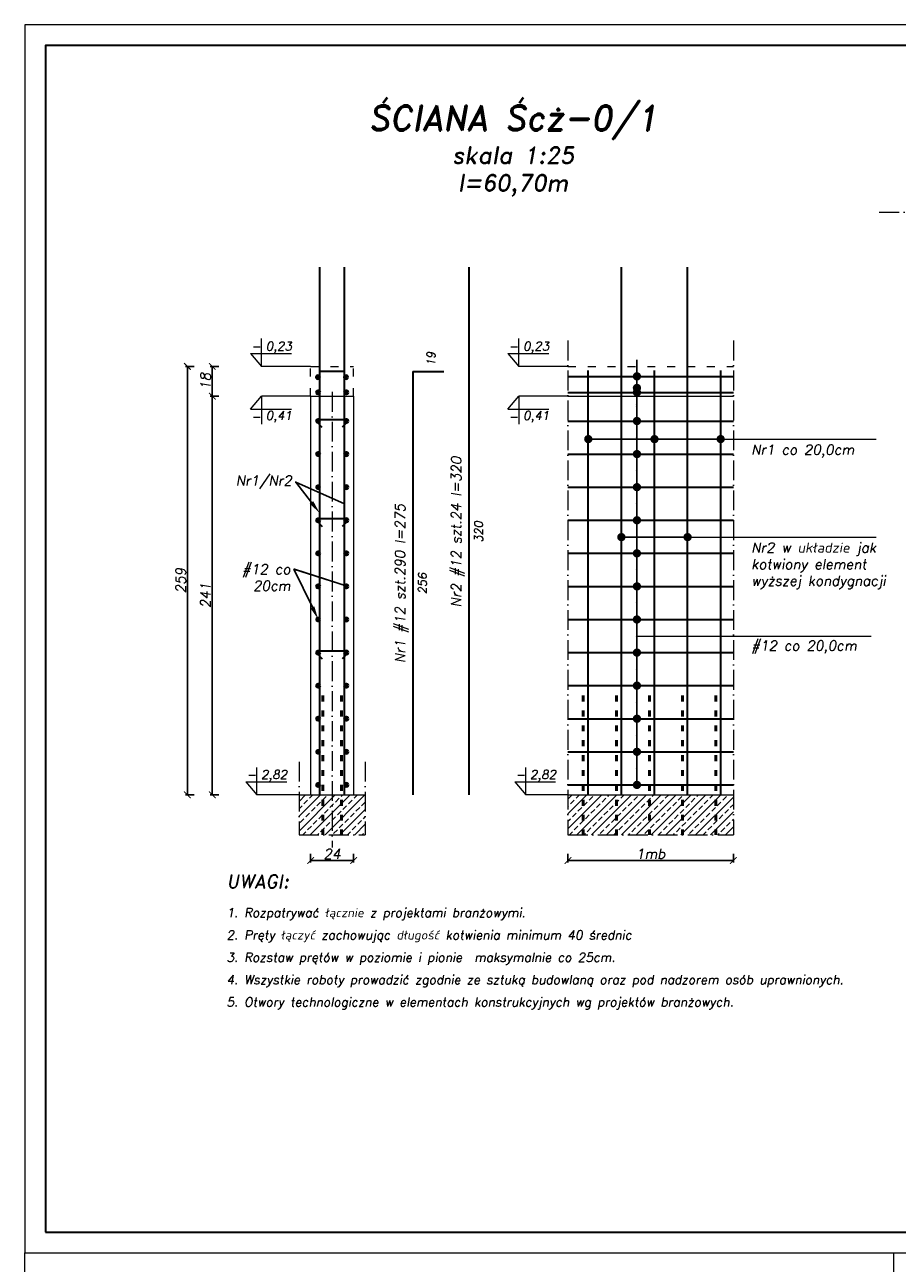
# Model space of a CAD drawing. Header units: millimetres. Extents: x 295948 to 312016, y 6878 to 18016.
# Tile 38 of 252: x 300516 to 301044, y 12812 to 13561. Entities that reach past the tile are written whole.
import ezdxf
from ezdxf import colors
from ezdxf.entities.mleader import LeaderData, LeaderLine
from ezdxf.math import Vec2, Vec3

# ---------------------------------------------------------------- set-up
doc = ezdxf.new("R2010")
doc.units = ezdxf.units.MM
doc.linetypes.add('ACAD_ISO03W100', pattern=[30, 12, -18])
doc.linetypes.add('ACAD_ISO10W100', pattern=[18, 12, -3, 0, -3])
for name, color, linetype, lineweight in [('konstrukcja', 3, 'Continuous', 35), ('konstrukcja wymiary', 1, 'Continuous', 13), ('kreskowanie', 253, 'Continuous', 0), ('opisy', 2, 'Continuous', 18), ('osie', 5, 'ACAD_ISO10W100', 13), ('przewrywane', 6, 'ACAD_ISO03W100', 18), ('zbrojenie', 4, 'Continuous', 50), ('zbrojenie płyty', 141, 'Continuous', 35), ('ściany konstrukcja', 85, 'Continuous', 20)]:
    doc.layers.add(name, color=color, linetype=linetype, lineweight=lineweight)
doc.styles.add('KONSTRUKCJA', font='romand.shx', dxfattribs={"oblique": 10})
doc.styles.add('konstrukcja3', font='romand.shx', dxfattribs={"oblique": 10, "height": 6})
doc.styles.get("Standard").update_dxf_attribs({"font": 'romand.shx', "oblique": 10})
doc.dimstyles.new('125', dxfattribs={"dimtxt": 6, "dimasz": 4, "dimexe": 1.25, "dimexo": 0.625, "dimgap": 1, "dimtad": 1, "dimdec": 0, "dimtxsty": 'konstrukcja3', "dimblk": 'ARCHTICK', "dimcen": 2.5, "dimadec": 0, "dimazin": 0, "dimtfac": 1, "dimtdec": 0, "dimtix": 1, "dimtmove": 0, "dimatfit": 3, "dimfxl": 4, "dimfxlon": 1, "dimarcsym": 0})
doc.dimstyles.new('Kopia kropki', dxfattribs={"dimtxt": 0.001, "dimasz": 5, "dimexe": 1.25, "dimexo": 0.625, "dimgap": 1, "dimtad": 1, "dimtxsty": 'Standard', "dimblk": 'DOT', "dimcen": 2.5, "dimadec": 0, "dimazin": 0, "dimtfac": 1, "dimtmove": 0, "dimatfit": 3, "dimfxl": 1, "dimfxlon": 1, "dimarcsym": 0})

# ---------------------------------------------------------------- blocks, each defined once
blk = doc.blocks.new('_Dot')
at = {"color": 0, "linetype": 'ByBlock', "lineweight": -2}
blk.add_line((-0.5, 0), (-1, 0), dxfattribs=at)
at = {"color": 0, "linetype": 'ByBlock', "const_width": 0.5}
blk.add_lwpolyline([(-0.25, 0, 1), (0.25, 0, 1)], format="xyb", close=True, dxfattribs=at)
blk = doc.blocks.new('*D1628')
at = {"layer": 'Defpoints', "color": 0, "transparency": 16777216}
for p in [(300886.22, 13121.13), (300896.82, 13121.13), (300897.96, 13101.13)]:
    blk.add_point(p, dxfattribs=at)
at = {"layer": 'konstrukcja wymiary', "color": 0, "lineweight": -2, "transparency": 16777216}
for p, q in [((300887.22, 13121.13), (300884.97, 13121.13)), ((300886.22, 13106.13), (300886.22, 13116.13)), ((300887.22, 13101.13), (300884.97, 13101.13))]:
    blk.add_line(p, q, dxfattribs=at)
at = {"layer": 'konstrukcja wymiary', "color": 0, "lineweight": -2, "transparency": 16777216, "xscale": 5, "yscale": 5, "zscale": 5}
for p, rotation in [((300886.22, 13121.13), 90), ((300886.22, 13101.13), 270)]:
    blk.add_blockref('_Dot', p, dxfattribs=dict(at, rotation=rotation))
at = {"layer": 'konstrukcja wymiary', "color": 0, "transparency": 16777216, "insert": (300885.22, 13111.13), "char_height": 0.001, "attachment_point": 5, "rotation": 90}
blk.add_mtext('20', dxfattribs=at)
blk = doc.blocks.new('*D1629')
at = {"layer": 'Defpoints', "color": 0, "transparency": 16777216}
for p in [(300886.22, 13141.13), (300897.96, 13141.13), (300896.82, 13121.13)]:
    blk.add_point(p, dxfattribs=at)
at = {"layer": 'konstrukcja wymiary', "color": 0, "lineweight": -2, "transparency": 16777216}
for p, q in [((300887.22, 13141.13), (300884.97, 13141.13)), ((300886.22, 13126.13), (300886.22, 13136.13)), ((300887.22, 13121.13), (300884.97, 13121.13))]:
    blk.add_line(p, q, dxfattribs=at)
at = {"layer": 'konstrukcja wymiary', "color": 0, "lineweight": -2, "transparency": 16777216, "xscale": 5, "yscale": 5, "zscale": 5}
for p, rotation in [((300886.22, 13141.13), 90), ((300886.22, 13121.13), 270)]:
    blk.add_blockref('_Dot', p, dxfattribs=dict(at, rotation=rotation))
at = {"layer": 'konstrukcja wymiary', "color": 0, "transparency": 16777216, "insert": (300885.22, 13131.13), "char_height": 0.001, "attachment_point": 5, "rotation": 90}
blk.add_mtext('20', dxfattribs=at)
blk = doc.blocks.new('_ArchTick')
at = {"color": 0, "linetype": 'ByBlock', "lineweight": 13, "const_width": 0.15}
blk.add_lwpolyline([(-0.5, -0.5), (0.5, 0.5)], dxfattribs=at)
blk = doc.blocks.new('*D1630')
at = {"layer": 'Defpoints', "color": 0, "transparency": 16777216}
for p in [(300689.01, 13095.13), (300715.01, 13095.13), (300715.01, 13055.45)]:
    blk.add_point(p, dxfattribs=at)
at = {"layer": 'konstrukcja wymiary', "color": 0, "lineweight": -2, "transparency": 16777216}
for p, q in [((300689.01, 13059.45), (300689.01, 13054.2)), ((300715.01, 13059.45), (300715.01, 13054.2)), ((300689.01, 13055.45), (300715.01, 13055.45))]:
    blk.add_line(p, q, dxfattribs=at)
at = {"layer": 'konstrukcja wymiary', "color": 0, "lineweight": -2, "transparency": 16777216, "xscale": 4, "yscale": 4, "zscale": 4, "rotation": 180}
blk.add_blockref('_ArchTick', (300689.01, 13055.45), dxfattribs=at)
at = {"layer": 'konstrukcja wymiary', "color": 0, "lineweight": -2, "transparency": 16777216, "xscale": 4, "yscale": 4, "zscale": 4}
blk.add_blockref('_ArchTick', (300715.01, 13055.45), dxfattribs=at)
at = {"layer": 'konstrukcja wymiary', "color": 0, "transparency": 16777216, "insert": (300702.01, 13059.45), "char_height": 6, "attachment_point": 5, "style": 'konstrukcja3'}
blk.add_mtext('24', dxfattribs=at)
blk = doc.blocks.new('*D1650')
at = {"layer": 'Defpoints', "color": 0, "transparency": 16777216}
for p in [(300844.51, 13095.13), (300944.51, 13095.13), (300944.51, 13055.45)]:
    blk.add_point(p, dxfattribs=at)
at = {"layer": 'konstrukcja wymiary', "color": 0, "lineweight": -2, "transparency": 16777216}
for p, q in [((300844.51, 13059.45), (300844.51, 13054.2)), ((300944.51, 13059.45), (300944.51, 13054.2)), ((300844.51, 13055.45), (300944.51, 13055.45))]:
    blk.add_line(p, q, dxfattribs=at)
at = {"layer": 'konstrukcja wymiary', "color": 0, "lineweight": -2, "transparency": 16777216, "xscale": 4, "yscale": 4, "zscale": 4, "rotation": 180}
blk.add_blockref('_ArchTick', (300844.51, 13055.45), dxfattribs=at)
at = {"layer": 'konstrukcja wymiary', "color": 0, "lineweight": -2, "transparency": 16777216, "xscale": 4, "yscale": 4, "zscale": 4}
blk.add_blockref('_ArchTick', (300944.51, 13055.45), dxfattribs=at)
at = {"layer": 'konstrukcja wymiary', "color": 0, "transparency": 16777216, "insert": (300894.51, 13059.45), "char_height": 6, "attachment_point": 5, "style": 'konstrukcja3'}
blk.add_mtext('1mb', dxfattribs=at)
blk = doc.blocks.new('*D1651')
at = {"layer": 'Defpoints', "color": 0, "transparency": 16777216}
for p in [(300629.57, 13336.13), (300689.01, 13336.13), (300682.01, 13095.13)]:
    blk.add_point(p, dxfattribs=at)
at = {"layer": 'konstrukcja wymiary', "color": 0, "lineweight": -2, "transparency": 16777216}
for p, q in [((300633.57, 13336.13), (300628.32, 13336.13)), ((300629.57, 13095.13), (300629.57, 13336.13)), ((300633.57, 13095.13), (300628.32, 13095.13))]:
    blk.add_line(p, q, dxfattribs=at)
at = {"layer": 'konstrukcja wymiary', "color": 0, "lineweight": -2, "transparency": 16777216, "xscale": 4, "yscale": 4, "zscale": 4}
for p, rotation in [((300629.57, 13336.13), 90), ((300629.57, 13095.13), 270)]:
    blk.add_blockref('_ArchTick', p, dxfattribs=dict(at, rotation=rotation))
at = {"layer": 'konstrukcja wymiary', "color": 0, "transparency": 16777216, "insert": (300625.57, 13215.63), "char_height": 6, "attachment_point": 5, "rotation": 90, "style": 'konstrukcja3'}
blk.add_mtext('241', dxfattribs=at)
blk = doc.blocks.new('*D1631')
at = {"layer": 'Defpoints', "color": 0, "transparency": 16777216}
for p in [(300936.82, 13310.18), (300856.82, 13300.31), (300936.82, 13300.31)]:
    blk.add_point(p, dxfattribs=at)
at = {"layer": 'konstrukcja wymiary', "color": 0, "lineweight": -2, "transparency": 16777216}
for p, q in [((300856.82, 13309.18), (300856.82, 13311.43)), ((300861.82, 13310.18), (300931.82, 13310.18)), ((300936.82, 13309.18), (300936.82, 13311.43))]:
    blk.add_line(p, q, dxfattribs=at)
at = {"layer": 'konstrukcja wymiary', "color": 0, "lineweight": -2, "transparency": 16777216, "xscale": 5, "yscale": 5, "zscale": 5, "rotation": 180}
blk.add_blockref('_Dot', (300856.82, 13310.18), dxfattribs=at)
at = {"layer": 'konstrukcja wymiary', "color": 0, "lineweight": -2, "transparency": 16777216, "xscale": 5, "yscale": 5, "zscale": 5}
blk.add_blockref('_Dot', (300936.82, 13310.18), dxfattribs=at)
at = {"layer": 'konstrukcja wymiary', "color": 0, "transparency": 16777216, "insert": (300896.82, 13311.18), "char_height": 0.001, "attachment_point": 5}
blk.add_mtext('80', dxfattribs=at)
blk = doc.blocks.new('*D1632')
at = {"layer": 'Defpoints', "color": 0, "transparency": 16777216}
for p in [(300876.82, 13245.87), (300916.82, 13250.93), (300916.82, 13245.87)]:
    blk.add_point(p, dxfattribs=at)
at = {"layer": 'konstrukcja wymiary', "color": 0, "lineweight": -2, "transparency": 16777216}
for p, q in [((300876.82, 13249.93), (300876.82, 13252.18)), ((300881.82, 13250.93), (300911.82, 13250.93)), ((300916.82, 13249.93), (300916.82, 13252.18))]:
    blk.add_line(p, q, dxfattribs=at)
at = {"layer": 'konstrukcja wymiary', "color": 0, "lineweight": -2, "transparency": 16777216, "xscale": 5, "yscale": 5, "zscale": 5, "rotation": 180}
blk.add_blockref('_Dot', (300876.82, 13250.93), dxfattribs=at)
at = {"layer": 'konstrukcja wymiary', "color": 0, "lineweight": -2, "transparency": 16777216, "xscale": 5, "yscale": 5, "zscale": 5}
blk.add_blockref('_Dot', (300916.82, 13250.93), dxfattribs=at)
at = {"layer": 'konstrukcja wymiary', "color": 0, "transparency": 16777216, "insert": (300896.82, 13251.93), "char_height": 0.001, "attachment_point": 5}
blk.add_mtext('40', dxfattribs=at)
blk = doc.blocks.new('*D1633')
at = {"layer": 'Defpoints', "color": 0, "transparency": 16777216}
for p in [(300614.57, 13354.13), (300689.01, 13354.13), (300682.01, 13095.13)]:
    blk.add_point(p, dxfattribs=at)
at = {"layer": 'konstrukcja wymiary', "color": 0, "lineweight": -2, "transparency": 16777216}
for p, q in [((300618.57, 13354.13), (300613.32, 13354.13)), ((300614.57, 13095.13), (300614.57, 13354.13)), ((300618.57, 13095.13), (300613.32, 13095.13))]:
    blk.add_line(p, q, dxfattribs=at)
at = {"layer": 'konstrukcja wymiary', "color": 0, "lineweight": -2, "transparency": 16777216, "xscale": 4, "yscale": 4, "zscale": 4}
for p, rotation in [((300614.57, 13354.13), 90), ((300614.57, 13095.13), 270)]:
    blk.add_blockref('_ArchTick', p, dxfattribs=dict(at, rotation=rotation))
at = {"layer": 'konstrukcja wymiary', "color": 0, "transparency": 16777216, "insert": (300610.57, 13224.63), "char_height": 6, "attachment_point": 5, "rotation": 90, "style": 'konstrukcja3'}
blk.add_mtext('259', dxfattribs=at)
blk = doc.blocks.new('*D1634')
at = {"layer": 'Defpoints', "color": 0, "transparency": 16777216}
for p in [(300896.82, 13305.31), (300936.82, 13310.31), (300936.82, 13310.18)]:
    blk.add_point(p, dxfattribs=at)
at = {"layer": 'konstrukcja wymiary', "color": 0, "lineweight": -2, "transparency": 16777216}
for p, q in [((300896.82, 13309.18), (300896.82, 13311.43)), ((300901.82, 13310.18), (300931.82, 13310.18)), ((300936.82, 13310.18), (300936.82, 13308.93))]:
    blk.add_line(p, q, dxfattribs=at)
at = {"layer": 'konstrukcja wymiary', "color": 0, "lineweight": -2, "transparency": 16777216, "xscale": 5, "yscale": 5, "zscale": 5, "rotation": 180}
blk.add_blockref('_Dot', (300896.82, 13310.18), dxfattribs=at)
at = {"layer": 'konstrukcja wymiary', "color": 0, "lineweight": -2, "transparency": 16777216, "xscale": 5, "yscale": 5, "zscale": 5}
blk.add_blockref('_Dot', (300936.82, 13310.18), dxfattribs=at)
at = {"layer": 'konstrukcja wymiary', "color": 0, "transparency": 16777216, "insert": (300916.82, 13311.18), "char_height": 0.001, "attachment_point": 5}
blk.add_mtext('40', dxfattribs=at)
blk = doc.blocks.new('*D1635')
at = {"layer": 'Defpoints', "color": 0, "transparency": 16777216}
for p in [(300886.22, 13161.13), (300896.82, 13161.13), (300897.96, 13141.13)]:
    blk.add_point(p, dxfattribs=at)
at = {"layer": 'konstrukcja wymiary', "color": 0, "lineweight": -2, "transparency": 16777216}
for p, q in [((300887.22, 13161.13), (300884.97, 13161.13)), ((300886.22, 13146.13), (300886.22, 13156.13)), ((300887.22, 13141.13), (300884.97, 13141.13))]:
    blk.add_line(p, q, dxfattribs=at)
at = {"layer": 'konstrukcja wymiary', "color": 0, "lineweight": -2, "transparency": 16777216, "xscale": 5, "yscale": 5, "zscale": 5}
for p, rotation in [((300886.22, 13161.13), 90), ((300886.22, 13141.13), 270)]:
    blk.add_blockref('_Dot', p, dxfattribs=dict(at, rotation=rotation))
at = {"layer": 'konstrukcja wymiary', "color": 0, "transparency": 16777216, "insert": (300885.22, 13151.13), "char_height": 0.001, "attachment_point": 5, "rotation": 90}
blk.add_mtext('20', dxfattribs=at)
blk = doc.blocks.new('*D1636')
at = {"layer": 'Defpoints', "color": 0, "transparency": 16777216}
for p in [(300886.22, 13181.13), (300897.96, 13181.13), (300896.82, 13161.13)]:
    blk.add_point(p, dxfattribs=at)
at = {"layer": 'konstrukcja wymiary', "color": 0, "lineweight": -2, "transparency": 16777216}
for p, q in [((300887.22, 13181.13), (300884.97, 13181.13)), ((300886.22, 13166.13), (300886.22, 13176.13)), ((300887.22, 13161.13), (300884.97, 13161.13))]:
    blk.add_line(p, q, dxfattribs=at)
at = {"layer": 'konstrukcja wymiary', "color": 0, "lineweight": -2, "transparency": 16777216, "xscale": 5, "yscale": 5, "zscale": 5}
for p, rotation in [((300886.22, 13181.13), 90), ((300886.22, 13161.13), 270)]:
    blk.add_blockref('_Dot', p, dxfattribs=dict(at, rotation=rotation))
at = {"layer": 'konstrukcja wymiary', "color": 0, "transparency": 16777216, "insert": (300885.22, 13171.13), "char_height": 0.001, "attachment_point": 5, "rotation": 90}
blk.add_mtext('20', dxfattribs=at)
blk = doc.blocks.new('*D1637')
at = {"layer": 'Defpoints', "color": 0, "transparency": 16777216}
for p in [(300886.22, 13201.13), (300896.82, 13201.13), (300897.96, 13181.13)]:
    blk.add_point(p, dxfattribs=at)
at = {"layer": 'konstrukcja wymiary', "color": 0, "lineweight": -2, "transparency": 16777216}
for p, q in [((300887.22, 13201.13), (300884.97, 13201.13)), ((300886.22, 13186.13), (300886.22, 13196.13)), ((300887.22, 13181.13), (300884.97, 13181.13))]:
    blk.add_line(p, q, dxfattribs=at)
at = {"layer": 'konstrukcja wymiary', "color": 0, "lineweight": -2, "transparency": 16777216, "xscale": 5, "yscale": 5, "zscale": 5}
for p, rotation in [((300886.22, 13201.13), 90), ((300886.22, 13181.13), 270)]:
    blk.add_blockref('_Dot', p, dxfattribs=dict(at, rotation=rotation))
at = {"layer": 'konstrukcja wymiary', "color": 0, "transparency": 16777216, "insert": (300885.22, 13191.13), "char_height": 0.001, "attachment_point": 5, "rotation": 90}
blk.add_mtext('20', dxfattribs=at)
blk = doc.blocks.new('*D1638')
at = {"layer": 'Defpoints', "color": 0, "transparency": 16777216}
for p in [(300886.22, 13221.13), (300897.96, 13221.13), (300896.82, 13201.13)]:
    blk.add_point(p, dxfattribs=at)
at = {"layer": 'konstrukcja wymiary', "color": 0, "lineweight": -2, "transparency": 16777216}
for p, q in [((300887.22, 13221.13), (300884.97, 13221.13)), ((300886.22, 13206.13), (300886.22, 13216.13)), ((300887.22, 13201.13), (300884.97, 13201.13))]:
    blk.add_line(p, q, dxfattribs=at)
at = {"layer": 'konstrukcja wymiary', "color": 0, "lineweight": -2, "transparency": 16777216, "xscale": 5, "yscale": 5, "zscale": 5}
for p, rotation in [((300886.22, 13221.13), 90), ((300886.22, 13201.13), 270)]:
    blk.add_blockref('_Dot', p, dxfattribs=dict(at, rotation=rotation))
at = {"layer": 'konstrukcja wymiary', "color": 0, "transparency": 16777216, "insert": (300885.22, 13211.13), "char_height": 0.001, "attachment_point": 5, "rotation": 90}
blk.add_mtext('20', dxfattribs=at)
blk = doc.blocks.new('*D1639')
at = {"layer": 'Defpoints', "color": 0, "transparency": 16777216}
for p in [(300886.22, 13241.13), (300896.82, 13241.13), (300897.96, 13221.13)]:
    blk.add_point(p, dxfattribs=at)
at = {"layer": 'konstrukcja wymiary', "color": 0, "lineweight": -2, "transparency": 16777216}
for p, q in [((300887.22, 13241.13), (300884.97, 13241.13)), ((300886.22, 13226.13), (300886.22, 13236.13)), ((300887.22, 13221.13), (300884.97, 13221.13))]:
    blk.add_line(p, q, dxfattribs=at)
at = {"layer": 'konstrukcja wymiary', "color": 0, "lineweight": -2, "transparency": 16777216, "xscale": 5, "yscale": 5, "zscale": 5}
for p, rotation in [((300886.22, 13241.13), 90), ((300886.22, 13221.13), 270)]:
    blk.add_blockref('_Dot', p, dxfattribs=dict(at, rotation=rotation))
at = {"layer": 'konstrukcja wymiary', "color": 0, "transparency": 16777216, "insert": (300885.22, 13231.13), "char_height": 0.001, "attachment_point": 5, "rotation": 90}
blk.add_mtext('20', dxfattribs=at)
blk = doc.blocks.new('*D1640')
at = {"layer": 'Defpoints', "color": 0, "transparency": 16777216}
for p in [(300886.22, 13261.13), (300897.96, 13261.13), (300896.82, 13241.13)]:
    blk.add_point(p, dxfattribs=at)
at = {"layer": 'konstrukcja wymiary', "color": 0, "lineweight": -2, "transparency": 16777216}
for p, q in [((300887.22, 13261.13), (300884.97, 13261.13)), ((300886.22, 13246.13), (300886.22, 13256.13)), ((300887.22, 13241.13), (300884.97, 13241.13))]:
    blk.add_line(p, q, dxfattribs=at)
at = {"layer": 'konstrukcja wymiary', "color": 0, "lineweight": -2, "transparency": 16777216, "xscale": 5, "yscale": 5, "zscale": 5}
for p, rotation in [((300886.22, 13261.13), 90), ((300886.22, 13241.13), 270)]:
    blk.add_blockref('_Dot', p, dxfattribs=dict(at, rotation=rotation))
at = {"layer": 'konstrukcja wymiary', "color": 0, "transparency": 16777216, "insert": (300885.22, 13251.13), "char_height": 0.001, "attachment_point": 5, "rotation": 90}
blk.add_mtext('20', dxfattribs=at)
blk = doc.blocks.new('*D1641')
at = {"layer": 'Defpoints', "color": 0, "transparency": 16777216}
for p in [(300886.22, 13281.13), (300896.82, 13281.13), (300897.96, 13261.13)]:
    blk.add_point(p, dxfattribs=at)
at = {"layer": 'konstrukcja wymiary', "color": 0, "lineweight": -2, "transparency": 16777216}
for p, q in [((300887.22, 13281.13), (300884.97, 13281.13)), ((300886.22, 13266.13), (300886.22, 13276.13)), ((300887.22, 13261.13), (300884.97, 13261.13))]:
    blk.add_line(p, q, dxfattribs=at)
at = {"layer": 'konstrukcja wymiary', "color": 0, "lineweight": -2, "transparency": 16777216, "xscale": 5, "yscale": 5, "zscale": 5}
for p, rotation in [((300886.22, 13281.13), 90), ((300886.22, 13261.13), 270)]:
    blk.add_blockref('_Dot', p, dxfattribs=dict(at, rotation=rotation))
at = {"layer": 'konstrukcja wymiary', "color": 0, "transparency": 16777216, "insert": (300885.22, 13271.13), "char_height": 0.001, "attachment_point": 5, "rotation": 90}
blk.add_mtext('20', dxfattribs=at)
blk = doc.blocks.new('*D1642')
at = {"layer": 'Defpoints', "color": 0, "transparency": 16777216}
for p in [(300886.22, 13301.13), (300897.96, 13301.13), (300896.82, 13281.13)]:
    blk.add_point(p, dxfattribs=at)
at = {"layer": 'konstrukcja wymiary', "color": 0, "lineweight": -2, "transparency": 16777216}
for p, q in [((300887.22, 13301.13), (300884.97, 13301.13)), ((300886.22, 13286.13), (300886.22, 13296.13)), ((300887.22, 13281.13), (300884.97, 13281.13))]:
    blk.add_line(p, q, dxfattribs=at)
at = {"layer": 'konstrukcja wymiary', "color": 0, "lineweight": -2, "transparency": 16777216, "xscale": 5, "yscale": 5, "zscale": 5}
for p, rotation in [((300886.22, 13301.13), 90), ((300886.22, 13281.13), 270)]:
    blk.add_blockref('_Dot', p, dxfattribs=dict(at, rotation=rotation))
at = {"layer": 'konstrukcja wymiary', "color": 0, "transparency": 16777216, "insert": (300885.22, 13291.13), "char_height": 0.001, "attachment_point": 5, "rotation": 90}
blk.add_mtext('20', dxfattribs=at)
blk = doc.blocks.new('*D1643')
at = {"layer": 'Defpoints', "color": 0, "transparency": 16777216}
for p in [(300886.22, 13321.13), (300896.82, 13321.13), (300897.96, 13301.13)]:
    blk.add_point(p, dxfattribs=at)
at = {"layer": 'konstrukcja wymiary', "color": 0, "lineweight": -2, "transparency": 16777216}
for p, q in [((300887.22, 13321.13), (300884.97, 13321.13)), ((300886.22, 13306.13), (300886.22, 13316.13)), ((300887.22, 13301.13), (300884.97, 13301.13))]:
    blk.add_line(p, q, dxfattribs=at)
at = {"layer": 'konstrukcja wymiary', "color": 0, "lineweight": -2, "transparency": 16777216, "xscale": 5, "yscale": 5, "zscale": 5}
for p, rotation in [((300886.22, 13321.13), 90), ((300886.22, 13301.13), 270)]:
    blk.add_blockref('_Dot', p, dxfattribs=dict(at, rotation=rotation))
at = {"layer": 'konstrukcja wymiary', "color": 0, "transparency": 16777216, "insert": (300885.22, 13311.13), "char_height": 0.001, "attachment_point": 5, "rotation": 90}
blk.add_mtext('20', dxfattribs=at)
blk = doc.blocks.new('*D1644')
at = {"layer": 'Defpoints', "color": 0, "transparency": 16777216}
for p in [(300886.22, 13341.13), (300897.96, 13341.13), (300896.82, 13321.13)]:
    blk.add_point(p, dxfattribs=at)
at = {"layer": 'konstrukcja wymiary', "color": 0, "lineweight": -2, "transparency": 16777216}
for p, q in [((300887.22, 13341.13), (300884.97, 13341.13)), ((300886.22, 13326.13), (300886.22, 13336.13)), ((300887.22, 13321.13), (300884.97, 13321.13))]:
    blk.add_line(p, q, dxfattribs=at)
at = {"layer": 'konstrukcja wymiary', "color": 0, "lineweight": -2, "transparency": 16777216, "xscale": 5, "yscale": 5, "zscale": 5}
for p, rotation in [((300886.22, 13341.13), 90), ((300886.22, 13321.13), 270)]:
    blk.add_blockref('_Dot', p, dxfattribs=dict(at, rotation=rotation))
at = {"layer": 'konstrukcja wymiary', "color": 0, "transparency": 16777216, "insert": (300885.22, 13331.13), "char_height": 0.001, "attachment_point": 5, "rotation": 90}
blk.add_mtext('20', dxfattribs=at)
blk = doc.blocks.new('*D1625')
at = {"layer": 'Defpoints', "color": 0, "transparency": 16777216}
for p in [(300886.22, 13348.13), (300897.96, 13348.13), (300896.82, 13338.42)]:
    blk.add_point(p, dxfattribs=at)
at = {"layer": 'konstrukcja wymiary', "color": 0, "lineweight": -2, "transparency": 16777216}
for p, q in [((300886.22, 13353.13), (300886.22, 13358.13)), ((300887.22, 13348.13), (300884.97, 13348.13)), ((300886.22, 13338.42), (300886.22, 13348.13)), ((300887.22, 13338.42), (300884.97, 13338.42)), ((300886.22, 13333.42), (300886.22, 13328.42))]:
    blk.add_line(p, q, dxfattribs=at)
at = {"layer": 'konstrukcja wymiary', "color": 0, "lineweight": -2, "transparency": 16777216, "xscale": 5, "yscale": 5, "zscale": 5}
for p, rotation in [((300886.22, 13348.13), 270), ((300886.22, 13338.42), 90)]:
    blk.add_blockref('_Dot', p, dxfattribs=dict(at, rotation=rotation))
at = {"layer": 'konstrukcja wymiary', "color": 0, "transparency": 16777216, "insert": (300885.22, 13343.28), "char_height": 0.001, "attachment_point": 5, "rotation": 90}
blk.add_mtext('9,71', dxfattribs=at)
blk = doc.blocks.new('*D1626')
at = {"layer": 'Defpoints', "color": 0, "transparency": 16777216}
for p in [(300896.82, 13338.42), (300886.22, 13321.13), (300896.82, 13321.13)]:
    blk.add_point(p, dxfattribs=at)
at = {"layer": 'konstrukcja wymiary', "color": 0, "lineweight": -2, "transparency": 16777216}
for p, q in [((300887.22, 13338.42), (300884.97, 13338.42)), ((300886.22, 13333.42), (300886.22, 13326.13)), ((300887.22, 13321.13), (300884.97, 13321.13))]:
    blk.add_line(p, q, dxfattribs=at)
at = {"layer": 'konstrukcja wymiary', "color": 0, "lineweight": -2, "transparency": 16777216, "xscale": 5, "yscale": 5, "zscale": 5}
for p, rotation in [((300886.22, 13338.42), 90), ((300886.22, 13321.13), 270)]:
    blk.add_blockref('_Dot', p, dxfattribs=dict(at, rotation=rotation))
at = {"layer": 'konstrukcja wymiary', "color": 0, "transparency": 16777216, "insert": (300885.22, 13329.78), "char_height": 0.001, "attachment_point": 5, "rotation": 90}
blk.add_mtext('17,29', dxfattribs=at)
blk = doc.blocks.new('*D1627')
at = {"layer": 'Defpoints', "color": 0, "transparency": 16777216}
for p in [(300886.22, 13341.13), (300896.82, 13341.13), (300896.82, 13321.13)]:
    blk.add_point(p, dxfattribs=at)
at = {"layer": 'konstrukcja wymiary', "color": 0, "lineweight": -2, "transparency": 16777216}
for p, q in [((300887.22, 13341.13), (300884.97, 13341.13)), ((300886.22, 13326.13), (300886.22, 13336.13)), ((300887.22, 13321.13), (300884.97, 13321.13))]:
    blk.add_line(p, q, dxfattribs=at)
at = {"layer": 'konstrukcja wymiary', "color": 0, "lineweight": -2, "transparency": 16777216, "xscale": 5, "yscale": 5, "zscale": 5}
for p, rotation in [((300886.22, 13341.13), 90), ((300886.22, 13321.13), 270)]:
    blk.add_blockref('_Dot', p, dxfattribs=dict(at, rotation=rotation))
at = {"layer": 'konstrukcja wymiary', "color": 0, "transparency": 16777216, "insert": (300885.22, 13331.13), "char_height": 0.001, "attachment_point": 5, "rotation": 90}
blk.add_mtext('20', dxfattribs=at)
blk = doc.blocks.new('*D1649')
at = {"layer": 'Defpoints', "color": 0, "transparency": 16777216}
for p in [(300689.01, 13354.13), (300629.57, 13336.13), (300689.01, 13336.13)]:
    blk.add_point(p, dxfattribs=at)
at = {"layer": 'konstrukcja wymiary', "color": 0, "lineweight": -2, "transparency": 16777216}
for p, q in [((300633.57, 13354.13), (300628.32, 13354.13)), ((300629.57, 13354.13), (300629.57, 13336.13)), ((300633.57, 13336.13), (300628.32, 13336.13))]:
    blk.add_line(p, q, dxfattribs=at)
at = {"layer": 'konstrukcja wymiary', "color": 0, "lineweight": -2, "transparency": 16777216, "xscale": 4, "yscale": 4, "zscale": 4}
for p, rotation in [((300629.57, 13354.13), 90), ((300629.57, 13336.13), 270)]:
    blk.add_blockref('_ArchTick', p, dxfattribs=dict(at, rotation=rotation))
at = {"layer": 'konstrukcja wymiary', "color": 0, "transparency": 16777216, "insert": (300625.57, 13345.13), "char_height": 6, "attachment_point": 5, "rotation": 90, "style": 'konstrukcja3'}
blk.add_mtext('18', dxfattribs=at)

msp = doc.modelspace()

# ---------------------------------------------------------------- hatches: boundary and pattern name
at = {"layer": 'kreskowanie'}
h = msp.add_hatch(dxfattribs=at)
h.set_pattern_fill('ANSI33', color=256, style=0)
h.set_pattern_definition([(45, (311451.186, 27084.2676), (-4.490128, 4.490128), []), (45, (311455.676, 27084.2676), (-4.490128, 4.490128), [3.175, -1.5875])])
h.paths.add_polyline_path([(300702.009, 13095.129), (300682.009, 13095.129), (300682.009, 13070.998), (300702.009, 13070.998)])
h.paths.add_polyline_path([(300702.009, 13095.129), (300702.009, 13070.998), (300722.009, 13070.998), (300722.009, 13095.129)])
h = msp.add_hatch(dxfattribs=at)
h.set_pattern_fill('ANSI33', color=256, style=0)
h.set_pattern_definition([(45, (311504.519, 27084.2676), (-4.490128, 4.490128), []), (45, (311509.0093, 27084.2676), (-4.490128, 4.490128), [3.175, -1.5875])])
h.paths.add_polyline_path([(300844.514, 13095.129), (300844.514, 13070.998), (300944.514, 13070.998), (300944.514, 13095.129)])
at = {"layer": 'zbrojenie'}
for points in [[(300692.57, 13347.63, 1), (300694.49, 13347.63, 1)], [(300711.334, 13347.63, -1), (300709.414, 13347.63, -1)], [(300692.63, 13338.421, 1), (300694.55, 13338.421, 1)], [(300711.502, 13338.421, -1), (300709.582, 13338.421, -1)], [(300692.63, 13321.13, 1), (300694.55, 13321.13, 1)], [(300711.502, 13321.13, -1), (300709.582, 13321.13, -1)], [(300692.63, 13301.13, 1), (300694.55, 13301.13, 1)], [(300711.502, 13301.13, -1), (300709.582, 13301.13, -1)], [(300692.63, 13281.13, 1), (300694.55, 13281.13, 1)], [(300711.502, 13281.13, -1), (300709.582, 13281.13, -1)], [(300692.63, 13261.13, 1), (300694.55, 13261.13, 1)], [(300711.502, 13261.13, -1), (300709.582, 13261.13, -1)], [(300692.63, 13241.13, 1), (300694.55, 13241.13, 1)], [(300711.502, 13241.13, -1), (300709.582, 13241.13, -1)], [(300692.63, 13221.13, 1), (300694.55, 13221.13, 1)], [(300711.502, 13221.13, -1), (300709.582, 13221.13, -1)], [(300692.63, 13201.13, 1), (300694.55, 13201.13, 1)], [(300711.502, 13201.13, -1), (300709.582, 13201.13, -1)], [(300692.63, 13181.13, 1), (300694.55, 13181.13, 1)], [(300711.502, 13181.13, -1), (300709.582, 13181.13, -1)], [(300692.63, 13161.13, 1), (300694.55, 13161.13, 1)], [(300711.502, 13161.13, -1), (300709.582, 13161.13, -1)], [(300692.63, 13141.13, 1), (300694.55, 13141.13, 1)], [(300711.502, 13141.13, -1), (300709.582, 13141.13, -1)], [(300692.63, 13121.13, 1), (300694.55, 13121.13, 1)], [(300711.502, 13121.13, -1), (300709.582, 13121.13, -1)], [(300692.63, 13101.13, 1), (300694.55, 13101.13, 1)], [(300711.502, 13101.13, -1), (300709.582, 13101.13, -1)]]:
    msp.add_hatch(color=256, dxfattribs=at).paths.add_polyline_path(points)

# ---------------------------------------------------------------- linework, layer by layer
at = {"layer": 'konstrukcja'}
msp.add_lwpolyline([(300528.785, 12830.687), (301553.785, 12830.687), (301553.785, 13548.187), (300528.785, 13548.187)], close=True, dxfattribs=at)
at = {"layer": 'konstrukcja wymiary'}
for p, q in [((300689.009, 13354.129), (300659.417, 13354.129)), ((300844.514, 13354.129), (300814.922, 13354.129)), ((300689.009, 13336.129), (300659.417, 13336.129)), ((300844.514, 13336.129), (300814.922, 13336.129)), ((300919.318, 13310.177), (301030.79, 13310.177)), ((300905.568, 13250.927), (301030.79, 13250.927)), ((300886.223, 13191.014), (301027.763, 13191.014)), ((300682.009, 13095.129), (300656.585, 13095.129)), ((300844.514, 13095.129), (300819.089, 13095.129))]:
    msp.add_line(p, q, dxfattribs=at)
for points in [[(300516.285, 12818.187), (301566.285, 12818.187), (301566.285, 13560.687), (300516.285, 13560.687)], [(300516.285, 12818.187), (301041.285, 12818.187), (301041.285, 12075.687), (300516.285, 12075.687)]]:
    msp.add_lwpolyline(points, close=True, dxfattribs=at)
at = {"layer": 'opisy'}
for p, q in [((300659.417, 13354.129), (300659.417, 13371.026)), ((300814.922, 13354.129), (300814.922, 13371.026)), ((300652.758, 13362.019), (300677.405, 13362.019)), ((300652.758, 13362.019), (300659.417, 13354.129)), ((300808.262, 13362.019), (300832.91, 13362.019)), ((300808.262, 13362.019), (300814.922, 13354.129)), ((300652.758, 13328.239), (300659.417, 13336.129)), ((300659.417, 13336.129), (300659.417, 13319.231)), ((300808.262, 13328.239), (300814.922, 13336.129)), ((300814.922, 13336.129), (300814.922, 13319.231)), ((300652.758, 13328.239), (300677.405, 13328.239)), ((300808.262, 13328.239), (300832.91, 13328.239)), ((300656.585, 13095.129), (300656.585, 13111.596)), ((300819.089, 13095.129), (300819.089, 13111.596)), ((300649.925, 13103.019), (300674.573, 13103.019)), ((300649.925, 13103.019), (300656.585, 13095.129)), ((300812.43, 13103.019), (300837.077, 13103.019)), ((300812.43, 13103.019), (300819.089, 13095.129))]:
    msp.add_line(p, q, dxfattribs=at)
at = {"layer": 'osie'}
for p, q in [((301032.691, 13447.397), (301135.236, 13447.397)), ((300844.514, 13369.706), (300844.514, 13070.998)), ((300944.514, 13369.706), (300944.514, 13070.998)), ((300702.009, 13338.752), (300702.009, 13063.221)), ((300682.009, 13115.129), (300682.009, 13070.998)), ((300722.009, 13115.129), (300722.009, 13070.998)), ((300682.009, 13070.998), (300722.009, 13070.998)), ((300844.514, 13070.998), (300944.514, 13070.998))]:
    msp.add_line(p, q, dxfattribs=at)
at = {"layer": 'przewrywane', "ltscale": 0.4}
for p, q in [((300689.009, 13354.129), (300715.009, 13354.129)), ((300689.009, 13336.129), (300689.009, 13354.129)), ((300715.009, 13336.129), (300715.009, 13354.129)), ((300844.514, 13354.129), (300944.514, 13354.129))]:
    msp.add_line(p, q, dxfattribs=at)
at = {"layer": 'zbrojenie', "linetype": 'ACAD_ISO03W100', "ltscale": 0.3}
for p, q in [((300696.389, 13155.129), (300696.389, 13070.998)), ((300707.629, 13155.129), (300707.629, 13070.998)), ((300853.818, 13155.129), (300853.818, 13070.998)), ((300873.818, 13155.129), (300873.818, 13070.998)), ((300893.818, 13155.129), (300893.818, 13070.998)), ((300913.818, 13155.129), (300913.818, 13070.998)), ((300933.818, 13155.129), (300933.818, 13070.998))]:
    msp.add_line(p, q, dxfattribs=at)
at = {"layer": 'zbrojenie'}
for centre in [(300693.53, 13347.63), (300710.374, 13347.63), (300693.59, 13338.421), (300710.542, 13338.421), (300693.59, 13321.13), (300710.542, 13321.13), (300693.59, 13301.13), (300710.542, 13301.13), (300693.59, 13281.13), (300710.542, 13281.13), (300693.59, 13261.13), (300710.542, 13261.13), (300693.59, 13241.13), (300710.542, 13241.13), (300693.59, 13221.13), (300710.542, 13221.13), (300693.59, 13201.13), (300710.542, 13201.13), (300693.59, 13181.13), (300710.542, 13181.13), (300693.59, 13161.13), (300710.542, 13161.13), (300693.59, 13141.13), (300710.542, 13141.13), (300693.59, 13121.13), (300710.542, 13121.13), (300693.59, 13101.13), (300710.542, 13101.13)]:
    msp.add_circle(centre, 0.96, dxfattribs=at)
at = {"layer": 'zbrojenie płyty', "ltscale": 0.5}
for p, q in [((300694.55, 13095.129), (300694.55, 13414.129)), ((300709.582, 13095.129), (300709.582, 13414.129)), ((300784.813, 13095.129), (300784.813, 13414.129)), ((300876.818, 13095.129), (300876.818, 13414.129)), ((300916.818, 13095.129), (300916.818, 13414.129)), ((300709.525, 13351.129), (300694.493, 13351.129)), ((300750.816, 13351.129), (300750.872, 13095.129)), ((300750.816, 13351.129), (300769.451, 13351.129)), ((300856.818, 13095.129), (300856.818, 13351.629)), ((300896.818, 13095.129), (300896.818, 13351.629)), ((300936.818, 13095.129), (300936.818, 13351.629)), ((300844.514, 13348.13), (300944.514, 13348.13)), ((300844.514, 13338.421), (300944.514, 13338.421)), ((300692.715, 13320.554), (300695.838, 13317.375)), ((300693.698, 13322.111), (300710.542, 13322.111)), ((300711.303, 13320.554), (300708.18, 13317.375)), ((300844.514, 13321.13), (300944.514, 13321.13)), ((300844.514, 13301.13), (300944.514, 13301.13)), ((300844.514, 13281.13), (300944.514, 13281.13)), ((300692.936, 13260.554), (300696.06, 13257.375)), ((300693.698, 13262.111), (300710.542, 13262.111)), ((300711.303, 13260.554), (300708.18, 13257.375)), ((300844.514, 13261.13), (300944.514, 13261.13)), ((300844.514, 13241.13), (300944.514, 13241.13)), ((300844.514, 13221.13), (300944.514, 13221.13)), ((300844.514, 13201.13), (300944.514, 13201.13)), ((300692.936, 13180.554), (300696.06, 13177.375)), ((300693.698, 13182.111), (300710.542, 13182.111)), ((300711.303, 13180.554), (300708.18, 13177.375)), ((300844.514, 13181.13), (300944.514, 13181.13)), ((300844.514, 13161.13), (300944.514, 13161.13)), ((300844.514, 13141.13), (300944.514, 13141.13)), ((300844.514, 13121.13), (300944.514, 13121.13)), ((300844.514, 13101.13), (300944.514, 13101.13))]:
    msp.add_line(p, q, dxfattribs=at)
at = {"layer": 'ściany konstrukcja'}
for p, q in [((300689.009, 13336.129), (300715.009, 13336.129)), ((300689.009, 13336.129), (300689.009, 13095.129)), ((300715.009, 13336.129), (300715.009, 13095.129)), ((300844.514, 13336.129), (300944.514, 13336.129)), ((300682.009, 13095.129), (300722.009, 13095.129)), ((300844.514, 13095.129), (300944.514, 13095.129))]:
    msp.add_line(p, q, dxfattribs=at)

# ---------------------------------------------------------------- texts
at = {"layer": 'opisy', "style": 'KONSTRUKCJA'}
for s, insert, char_height, width, attachment_point in [('\\pxqc;ŚCIANA Ścż-0/1\\P{\\H0.66667x;skala 1:25\\Pl=60,70m}', (300573.269, 13511.804), 15, 476.29759, 1), ('-', (300653.174, 13369.05), 5.25, 5.25172, 1), ('0,23', (300661.986, 13369.05), 5.25, 5.25172, 1), ('-', (300808.678, 13369.05), 5.25, 5.25172, 1), ('0,23', (300817.491, 13369.05), 5.25, 5.25172, 1), ('-', (300653.174, 13321.208), 5.25, 5.25172, 7), ('0,41', (300661.986, 13320.218), 5.25, 5.25172, 7), ('-', (300808.678, 13321.208), 5.25, 5.25172, 7), ('0,41', (300817.491, 13320.218), 5.25, 5.25172, 7), ('Nr1 co 20,0cm', (300955.288, 13306.819), 6, 246.15532, 1), ('Nr2 w układzie jak\\Pkotwiony element\\Pwyższej kondygnacji', (300955.288, 13247.568), 6, 246.15532, 1), ('#12 co 20,0cm', (300955.288, 13188.342), 6, 246.15532, 1), ('-', (300650.341, 13110.05), 5.25, 5.25172, 1), ('2,82', (300659.154, 13110.05), 5.25, 5.25172, 1), ('-', (300812.846, 13110.05), 5.25, 5.25172, 1), ('2,82', (300821.658, 13110.05), 5.25, 5.25172, 1), ('\\A1;\\pxsm1.5;{\\H1.5x;UWAGI:\\P}1. Rozpatrywać łącznie z projektami branżowymi.\\P2. Pręty łączyć zachowując długość kotwienia minimum 40 średnic\\P3. Rozstaw prętów w poziomie i pionie  maksymalnie co 25cm.\\P4. Wszystkie roboty prowadzić zgodnie ze sztuką budowlaną oraz pod nadzorem osób uprawnionych.\\P5. Otwory technologiczne w elementach konstrukcyjnych wg projektów branżowych.', (300638.22, 13046.813), 5.4, 465.48539, 1)]:
    msp.add_mtext(s, dxfattribs=dict(at, insert=insert, char_height=char_height, width=width, attachment_point=attachment_point))
at = {"layer": 'opisy', "rotation": 90, "style": 'KONSTRUKCJA'}
for s, insert, char_height, width, attachment_point in [('19', (300759.24, 13354.408), 5, 246.15532, 1), ('Nr2 #12 szt.24 l=320', (300778.011, 13254.089), 6, 164.98813, 5), ('Nr1 #12 szt.290 l=275', (300744.071, 13222.896), 6, 164.98813, 5), ('320', (300790.52, 13254.089), 5, 30.54323, 5), ('256', (300756.58, 13222.896), 5, 30.54323, 5)]:
    msp.add_mtext(s, dxfattribs=dict(at, insert=insert, char_height=char_height, width=width, attachment_point=attachment_point))

# ---------------------------------------------------------------- dimensions: what is measured, and where the dimension line sits
at = {"layer": 'konstrukcja wymiary'}
for base, p1, p2, dimstyle, picture, middle in [((300886.223, 13348.13), (300896.818, 13338.421), (300897.965, 13348.13), 'Kopia kropki', '*D1625', (300885.222, 13343.276)), ((300614.568, 13354.129), (300682.009, 13095.129), (300689.009, 13354.129), '125', '*D1633', (300610.568, 13224.629)), ((300629.568, 13336.129), (300689.009, 13354.129), (300689.009, 13336.129), '125', '*D1649', (300625.568, 13345.129)), ((300886.223, 13341.13), (300896.818, 13321.13), (300897.965, 13341.13), 'Kopia kropki', '*D1644', (300885.222, 13331.13)), ((300886.223, 13341.13), (300896.818, 13321.13), (300896.818, 13341.13), 'Kopia kropki', '*D1627', (300885.222, 13331.13)), ((300629.568, 13336.129), (300682.009, 13095.129), (300689.009, 13336.129), '125', '*D1651', (300625.568, 13215.629)), ((300886.223, 13321.13), (300896.818, 13338.421), (300896.818, 13321.13), 'Kopia kropki', '*D1626', (300885.222, 13329.776)), ((300886.223, 13301.13), (300896.818, 13281.13), (300897.965, 13301.13), 'Kopia kropki', '*D1642', (300885.222, 13291.13)), ((300886.223, 13261.13), (300896.818, 13241.13), (300897.965, 13261.13), 'Kopia kropki', '*D1640', (300885.222, 13251.13)), ((300886.223, 13221.13), (300896.818, 13201.13), (300897.965, 13221.13), 'Kopia kropki', '*D1638', (300885.222, 13211.13)), ((300886.223, 13181.13), (300896.818, 13161.13), (300897.965, 13181.13), 'Kopia kropki', '*D1636', (300885.222, 13171.13)), ((300886.223, 13141.13), (300896.818, 13121.13), (300897.965, 13141.13), 'Kopia kropki', '*D1629', (300885.222, 13131.13))]:
    dim = msp.add_linear_dim(base=base, p1=p1, p2=p2, angle=90, dimstyle=dimstyle, override={"dimtmove": 1}, dxfattribs=at)
    dim.commit()
    dim.dimension.update_dxf_attribs({"geometry": picture, "text_midpoint": middle})
for base, p1, p2, picture, middle in [((300886.223, 13321.13), (300897.965, 13301.13), (300896.818, 13321.13), '*D1643', (300885.222, 13311.13)), ((300886.223, 13281.13), (300897.965, 13261.13), (300896.818, 13281.13), '*D1641', (300885.222, 13271.13)), ((300886.223, 13241.13), (300897.965, 13221.13), (300896.818, 13241.13), '*D1639', (300885.222, 13231.13)), ((300886.223, 13201.13), (300897.965, 13181.13), (300896.818, 13201.13), '*D1637', (300885.222, 13191.13)), ((300886.223, 13161.13), (300897.965, 13141.13), (300896.818, 13161.13), '*D1635', (300885.222, 13151.13)), ((300886.223, 13121.13), (300897.965, 13101.13), (300896.818, 13121.13), '*D1628', (300885.222, 13111.13))]:
    dim = msp.add_linear_dim(base=base, p1=p1, p2=p2, angle=90, dimstyle='Kopia kropki', dxfattribs=at)
    dim.commit()
    dim.dimension.update_dxf_attribs({"geometry": picture, "text_midpoint": middle})
for base, p1, p2, picture, middle in [((300936.818, 13310.177), (300856.818, 13300.312), (300936.818, 13300.312), '*D1631', (300896.818, 13311.177)), ((300936.818, 13310.177), (300896.818, 13305.312), (300936.818, 13310.312), '*D1634', (300916.818, 13311.177)), ((300916.818, 13250.927), (300876.818, 13245.874), (300916.818, 13245.874), '*D1632', (300896.818, 13251.927))]:
    dim = msp.add_linear_dim(base=base, p1=p1, p2=p2, dimstyle='Kopia kropki', dxfattribs=at)
    dim.commit()
    dim.dimension.update_dxf_attribs({"geometry": picture, "text_midpoint": middle})
for base, p1, p2, text, picture, middle in [((300715.009, 13055.452), (300689.009, 13095.129), (300715.009, 13095.129), '24', '*D1630', (300702.009, 13059.452)), ((300944.514, 13055.452), (300844.514, 13095.129), (300944.514, 13095.129), '1mb', '*D1650', (300894.514, 13059.452))]:
    dim = msp.add_linear_dim(base=base, p1=p1, p2=p2, text=text, dimstyle='125', override={"dimtmove": 1}, dxfattribs=at)
    dim.commit()
    dim.dimension.update_dxf_attribs({"geometry": picture, "text_midpoint": middle})

# ---------------------------------------------------------------- leaders
ml = msp.add_multileader_mtext('Standard', dxfattribs=at)
ml.set_content('Nr1/Nr2', color=256, style='KONSTRUKCJA')
ml.set_leader_properties()
ml.build(insert=Vec2(0, 0))
ml.multileader.update_dxf_attribs({"dogleg_length": 0.36, "arrow_head_size": 8})
ctx = ml.context
ctx.base_point, ctx.char_height, ctx.arrow_head_size, ctx.plane_origin = Vec3(300638.571, 13284.122), 6, 8, Vec3(300667.104, 13313.204)
ctx.text_align_type = 2
notes = []
notes.append((ctx, [(0, (1, 1, 0), (300680.073, 13284.122), (-1, 0), 0.36, [(1, [(300694.46, 13265.54), (300680.073, 13284.122), (300709.582, 13270.996)], 0, [])])]))
ctx.mtext.insert, ctx.mtext.alignment, ctx.mtext.flow_direction = Vec3(300677.713, 13288.122), 3, 5
ml = msp.add_multileader_mtext('Standard', dxfattribs=at)
ml.set_content('#12 co\\P20cm', color=256, style='KONSTRUKCJA')
ml.set_leader_properties()
ml.build(insert=Vec2(0, 0))
ml.multileader.update_dxf_attribs({"dogleg_length": 0.36, "arrow_head_size": 8})
ctx = ml.context
ctx.base_point, ctx.char_height, ctx.arrow_head_size, ctx.plane_origin = Vec3(300641.823, 13231.544), 6, 8, Vec3(300665.143, 13243.982)
ctx.text_align_type = 2
notes.append((ctx, [(0, (1, 1, 0), (300679.224, 13231.544), (-1, 0), 0.36, [(1, [(300693.59, 13201.321), (300678.864, 13231.544), (300710.431, 13221.444)], 0, [])])]))
ctx.mtext.insert, ctx.mtext.alignment, ctx.mtext.flow_direction = Vec3(300676.864, 13234.544), 3, 5
for ctx, leaders in notes:
    for number, flags, end, landing, length, lines in leaders:
        leader = LeaderData()
        leader.index, (leader.has_last_leader_line, leader.has_dogleg_vector, leader.attachment_direction) = number, flags
        leader.last_leader_point, leader.dogleg_vector, leader.dogleg_length = Vec3(end), Vec3(landing), length
        for number, points, colour, breaks in lines:
            line = LeaderLine()
            line.index, line.vertices, line.color, line.breaks = number, Vec3.list(points), colors.encode_raw_color(colour), breaks
            leader.lines.append(line)
        ctx.leaders.append(leader)

doc.saveas('drawing.dxf')
